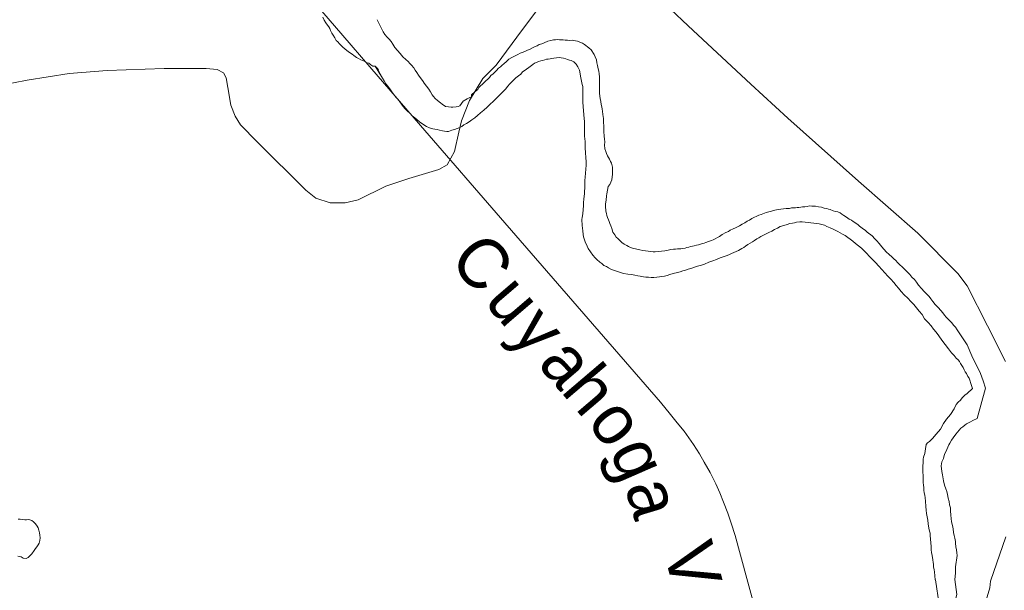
# Model space of a CAD drawing. Header units: feet. Extents: x 92 to 141.3, y -5 to 23.6.
# Tile 155 of 256: x 126.742 to 127.957, y 2.658 to 3.362. Entities that reach past the tile are written whole.
import ezdxf

# ---------------------------------------------------------------- set-up
doc = ezdxf.new("R2010")
doc.units = ezdxf.units.FT
doc.header["$MEASUREMENT"] = 0
doc.linetypes.add('CUY - Design$0$DGN1', pattern=[2231.760665, 0, -2231.760665])
for name, color, linetype, lineweight in [('CUY - Design$0$GM_X_City_Street', 7, 'Continuous', 0), ('CUY - Design$0$GM_X_Corporation', 7, 'CUY - Design$0$DGN1', 13), ('CUY - Design$0$GM_X_Major_River', 5, 'Continuous', 13), ('CUY - Design$0$GM_X_Minor_Lake', 5, 'Continuous', 0), ('CUY - Design$0$GM_X_Rail_Line', 7, 'Continuous', 13), ('CUY - Design$0$GM_X_Rail_Line_Text', 7, 'Continuous', 0)]:
    doc.layers.add(name, color=color, linetype=linetype, lineweight=lineweight)
doc.styles.add('CUY - Design$0$Styledgn030', font='dgn030.shx')

msp = doc.modelspace()

# ---------------------------------------------------------------- linework, layer by layer
at = {"layer": 'CUY - Design$0$GM_X_City_Street', "flags": 128}
for points in [[(127.2841, 3.2227), (127.2873, 3.237), (127.2972, 3.2619), (127.3134, 3.2892), (127.3299, 3.3055), (127.3627, 3.3495), (127.3754, 3.3664), (127.3896, 3.3862), (127.3967, 3.395), (127.4057, 3.4046), (127.4192, 3.4141), (127.4413, 3.4231), (127.4584, 3.4282), (127.4782, 3.4309), (127.4905, 3.4322)], [(127.9583, 2.9402), (127.9359, 2.9841), (127.9108, 3.0333), (127.8992, 3.0486), (127.8502, 3.0982), (127.7768, 3.1623), (127.6897, 3.24), (127.6442, 3.2819), (127.5669, 3.3541), (127.5231, 3.3956)], [(126.6839, 3.2737), (126.7515, 3.2871), (126.8034, 3.2952), (126.8501, 3.2989), (126.9207, 3.3013), (126.9723, 3.3013), (126.9859, 3.3001), (126.9937, 3.2961), (126.9972, 3.29), (126.9992, 3.2778), (127.0029, 3.256), (127.0081, 3.2424), (127.0148, 3.232), (127.0352, 3.2109), (127.0952, 3.1514), (127.1077, 3.1416), (127.1251, 3.1358), (127.1439, 3.1355), (127.1599, 3.1393), (127.194, 3.1561), (127.2224, 3.1659), (127.2592, 3.1767), (127.2696, 3.1825), (127.2697, 3.1826)], [(127.2697, 3.1826), (127.2786, 3.199), (127.2841, 3.2227)], [(127.9329, 2.6416), (127.939, 2.661), (127.9398, 2.6689), (127.9585, 2.7238)]]:
    msp.add_lwpolyline(points, dxfattribs=at)
at = {"layer": 'CUY - Design$0$GM_X_Corporation', "flags": 128}
for points in [[(125.6159, 5.9544), (125.6262, 5.9587), (125.6459, 5.9601), (125.6839, 5.956), (125.7231, 5.9461), (125.7748, 5.9256), (125.8141, 5.9066), (125.8456, 5.8941), (125.8696, 5.8832), (125.894, 5.8682), (125.9128, 5.8499), (125.9312, 5.8191), (125.9446, 5.8036), (125.962, 5.7959), (125.9871, 5.7925), (126.0011, 5.7959), (126.0088, 5.8067), (126.0136, 5.8188), (126.0133, 5.8435), (126.0173, 5.8551), (126.0267, 5.8606), (126.046, 5.8649), (126.0744, 5.8644), (126.1322, 5.8563), (126.1466, 5.8544), (126.1746, 5.8551), (126.1998, 5.8517), (126.2246, 5.8416), (126.2432, 5.8315), (126.2723, 5.8099), (126.246, 5.6937), (126.2338, 5.6812), (126.2179, 5.6596), (126.2095, 5.6385), (126.2098, 5.6178), (126.2124, 5.6009), (126.2256, 5.5656), (126.2449, 5.5332), (126.2595, 5.5152), (126.2703, 5.5079), (126.2818, 5.5055), (126.2945, 5.5106), (126.31, 5.5228), (126.3223, 5.5361), (126.3389, 5.5577), (126.3462, 5.5698), (126.3589, 5.574), (126.3733, 5.5709), (126.3821, 5.5644), (126.3892, 5.5541), (126.3889, 5.5393), (126.3908, 5.5191), (126.3946, 5.5076), (126.4034, 5.4969), (126.4171, 5.4905), (126.4385, 5.489), (126.4929, 5.4826), (126.5022, 5.4617), (126.5131, 5.4424), (126.5449, 5.3986), (126.5678, 5.3761), (126.5795, 5.3601), (126.5937, 5.3384), (126.6043, 5.3158), (126.619, 5.2846), (126.6522, 5.2243), (126.6598, 5.2083), (126.6653, 5.1985), (126.6719, 5.1932), (126.6806, 5.192), (126.697, 5.1984), (126.7118, 5.2023), (126.7291, 5.2041), (126.7382, 5.2005), (126.7473, 5.1936), (126.7524, 5.1825), (126.7562, 5.1697), (126.7563, 5.1586), (126.7544, 5.1433), (126.7521, 5.1293), (126.7469, 5.116), (126.7417, 5.1056), (126.7385, 5.0949), (126.7394, 5.0854), (126.742, 5.0735), (126.7479, 5.0603), (126.7588, 5.046), (126.7734, 5.0317), (126.7887, 5.024), (126.8069, 5.0168), (126.8329, 5.0121), (126.8473, 5.0077), (126.8615, 4.9971), (126.8686, 4.9865), (126.8707, 4.9766), (126.8717, 4.9618), (126.8711, 4.9473), (126.8675, 4.93), (126.8645, 4.9118), (126.8596, 4.9002), (126.8523, 4.8902), (126.838, 4.8801), (126.8229, 4.8672), (126.8091, 4.8526), (126.7916, 4.8355), (126.7803, 4.8164), (126.7739, 4.7994), (126.7691, 4.7845), (126.7656, 4.768), (126.7686, 4.7531), (126.7867, 4.6762), (126.7937, 4.6461), (126.7996, 4.6326), (126.8433, 4.4783), (126.8547, 4.4463), (126.873, 4.399), (126.8815, 4.3735), (126.8926, 4.3369), (126.902, 4.3032), (126.9077, 4.2735), (126.9114, 4.2402), (126.9156, 4.1956), (126.9151, 4.1655), (126.9178, 4.1367), (126.9156, 4.1123), (126.9088, 4.0615), (126.9025, 4.0387), (126.9055, 4.0247), (126.9103, 4.0008), (126.9175, 3.9836), (126.9312, 3.9722), (126.9515, 3.9641), (126.9701, 3.9528), (126.9822, 3.9372), (126.9906, 3.9225), (126.9928, 3.9076), (126.9874, 3.8754), (126.9803, 3.8526), (126.9679, 3.8129), (126.9573, 3.7719), (126.9456, 3.7438), (126.9409, 3.7243), (126.9402, 3.7111), (126.9423, 3.6748), (126.9442, 3.6517), (126.9473, 3.6295), (126.9574, 3.6102), (126.9751, 3.5778), (126.9885, 3.5532), (127.0035, 3.5344), (127.0152, 3.5184), (127.0251, 3.5201), (127.0415, 3.529), (127.0504, 3.5414), (127.0625, 3.563), (127.0726, 3.5858), (127.0983, 3.6067), (127.1208, 3.6144), (127.1426, 3.6204), (127.1615, 3.6202), (127.1748, 3.6162), (127.185, 3.6109), (127.1931, 3.6051), (127.2046, 3.5972), (127.2088, 3.5874), (127.2084, 3.579), (127.2066, 3.5697), (127.2035, 3.5627), (127.1984, 3.5556), (127.1922, 3.5516), (127.1849, 3.5472), (127.1784, 3.5444), (127.153, 3.5363), (127.1325, 3.5258), (127.1141, 3.512), (127.1003, 3.4941), (127.0923, 3.4734), (127.0943, 3.4425), (127.102, 3.4199), (127.1129, 3.3965), (127.123, 3.3805), (127.1413, 3.36), (127.1601, 3.3429), (127.1784, 3.3258), (127.2184, 3.2982), (127.2471, 3.2683), (127.2695, 3.2444), (127.2808, 3.2385), (127.2914, 3.242), (127.3044, 3.251), (127.3233, 3.27), (127.3475, 3.292), (127.3723, 3.3099), (127.3942, 3.3215), (127.4205, 3.3254), (127.4392, 3.3188), (127.446, 3.3111), (127.4529, 3.2939), (127.4567, 3.2544), (127.4567, 3.2019), (127.4565, 3.1734), (127.4577, 3.1359), (127.4595, 3.1144), (127.4661, 3.0943), (127.4738, 3.0833), (127.4888, 3.0734), (127.5079, 3.0655), (127.5253, 3.0638), (127.5488, 3.0631), (127.5783, 3.0704), (127.6045, 3.0772), (127.626, 3.0892), (127.6529, 3.1047), (127.677, 3.113), (127.702, 3.1177), (127.7239, 3.1178), (127.7475, 3.1117), (127.77, 3.0986), (127.7936, 3.0776), (127.8095, 3.0631), (127.8326, 3.0442), (127.8602, 3.011), (127.8826, 2.9854), (127.8987, 2.9639), (127.9248, 2.9228), (127.9412, 2.8901), (127.9442, 2.8827), (127.9441, 2.8683), (127.9417, 2.8641), (127.9386, 2.8586), (127.9289, 2.8489), (127.8888, 2.8191), (127.877, 2.8098), (127.8686, 2.8001), (127.8652, 2.7885), (127.8654, 2.7777), (127.8689, 2.7671), (127.8825, 2.7339), (127.8904, 2.7114), (127.8936, 2.6953), (127.8874, 2.6673), (127.8857, 2.626), (127.8717, 2.5934), (127.8602, 2.5802), (127.833, 2.5682), (127.8096, 2.5538), (127.7746, 2.5352), (127.7478, 2.5167), (127.7277, 2.5002), (127.7116, 2.482), (127.7091, 2.4684), (127.7124, 2.4465), (127.7202, 2.4123), (127.728, 2.3929), (127.7518, 2.3661), (127.7719, 2.3318), (127.7867, 2.2939), (127.7982, 2.2592), (127.8056, 2.2307), (127.8236, 2.1235), (127.8313, 2.0929), (127.8363, 2.0756), (127.8482, 2.0517), (127.8658, 2.0104), (127.8757, 1.9889), (127.888, 1.9526), (127.8949, 1.9341), (127.9044, 1.9151), (127.9175, 1.8973), (127.9344, 1.8817), (127.9541, 1.8643), (127.9763, 1.8482), (127.987, 1.8454), (128.0035, 1.8445), (128.0211, 1.8388), (128.0405, 1.833), (128.0598, 1.8243), (128.082, 1.814), (128.0935, 1.8057), (128.1198, 1.7979), (128.1412, 1.7954), (128.1593, 1.7942), (128.1786, 1.7909), (128.2037, 1.7797), (128.2173, 1.7661), (128.2234, 1.7496), (128.2308, 1.729), (128.2365, 1.6939), (128.2394, 1.6844), (128.2489, 1.6737), (128.2632, 1.6663), (128.276, 1.6609), (128.311, 1.6621), (128.3278, 1.6646), (128.3492, 1.6729), (128.392, 1.6861), (128.4043, 1.6885), (128.4212, 1.6914), (128.434, 1.6918), (128.4516, 1.689), (128.4821, 1.6786), (128.494, 1.6733), (128.5047, 1.6692), (128.5216, 1.6625), (128.5322, 1.6551), (128.5532, 1.6411), (128.568, 1.6308), (128.5742, 1.6188), (128.5767, 1.6113), (128.5792, 1.6023), (128.5805, 1.5911), (128.5855, 1.5751), (128.6128, 1.5166), (128.6231, 1.4986), (128.6297, 1.485), (128.6389, 1.4702), (128.6464, 1.4554), (128.6568, 1.4398), (128.6771, 1.4127), (128.6953, 1.3919), (128.7117, 1.3733), (128.7245, 1.3539), (128.7314, 1.337), (128.7372, 1.3155), (128.7367, 1.2986), (128.7301, 1.2871), (128.7215, 1.2747), (128.719, 1.2656), (128.719, 1.2586), (128.7223, 1.2512), (128.7309, 1.2413), (128.7408, 1.2314), (128.7535, 1.2231), (128.7634, 1.2132), (128.7683, 1.2074), (128.7741, 1.1963), (128.7806, 1.1748), (128.7835, 1.1587), (128.7835, 1.1356), (128.7798, 1.1224), (128.7765, 1.1059), (128.7756, 1.0931), (128.776, 1.0412), (128.776, 1.0234), (128.7727, 1.0127), (128.7681, 1.0032), (128.7607, 0.9954), (128.7504, 0.9863), (128.7381, 0.9743), (128.7274, 0.9624), (128.7204, 0.9504), (128.7187, 0.9421), (128.7171, 0.9347), (128.7179, 0.9157), (128.7194, 0.8765), (127.6813, 0.87), (127.2255, 0.8704), (126.7276, 0.873), (126.2974, 0.865), (125.8123, 0.8588), (125.5244, 0.8537), (125.1902, 0.8502), (125.1891, 1.4256), (125.1865, 1.6401), (125.1755, 2.2111), (125.1727, 2.4157), (125.171, 2.4871), (125.1672, 2.5609), (125.1646, 2.6467), (125.1615, 2.8333), (125.0376, 2.8304), (125.0288, 3.3634), (125.0089, 4.5011), (124.9996, 5.0091), (125.5956, 5.0312), (125.5913, 5.4607), (125.5632, 5.4687), (125.5157, 5.488), (125.4544, 5.5137), (125.6159, 5.9544)], [(126.4101, 5.8362), (126.4139, 5.8347), (126.475, 5.8158), (126.5372, 5.7966), (126.5431, 5.7942), (126.6211, 5.7599), (126.6343, 5.7525), (126.6435, 5.7471), (126.6588, 5.7242), (126.6988, 5.6707), (127.1585, 5.66), (127.2426, 5.4605), (127.2101, 5.4436), (127.2428, 5.3803), (127.2709, 5.395), (127.2921, 5.3513), (127.3078, 5.3479), (127.3414, 5.2834), (127.359, 5.2528), (127.3731, 5.2296), (127.3867, 5.2092), (127.4016, 5.1877), (127.4237, 5.1597), (127.4449, 5.1329), (127.4728, 5.1005), (127.4993, 5.075), (127.5339, 5.0419), (127.6346, 4.9587), (128.4524, 4.299), (129.171, 3.7235), (129.2004, 3.7002), (129.2143, 3.6882), (129.2319, 3.6712), (129.2547, 3.6494), (129.2754, 3.6276), (129.299, 3.6004), (129.3308, 3.5644), (129.3809, 3.4981), (129.4408, 3.4177), (129.4414, 3.4066), (129.4347, 0.8849), (128.7194, 0.8765), (128.7179, 0.9157), (128.7171, 0.9347), (128.7187, 0.9421), (128.7204, 0.9504), (128.7274, 0.9624), (128.7381, 0.9743), (128.7504, 0.9863), (128.7607, 0.9954), (128.7681, 1.0032), (128.7727, 1.0127), (128.776, 1.0234), (128.776, 1.0412), (128.7756, 1.0931), (128.7765, 1.1059), (128.7798, 1.1224), (128.7835, 1.1356), (128.7835, 1.1587), (128.7806, 1.1748), (128.7741, 1.1963), (128.7683, 1.2074), (128.7634, 1.2132), (128.7535, 1.2231), (128.7408, 1.2314), (128.7309, 1.2413), (128.7223, 1.2512), (128.719, 1.2586), (128.719, 1.2656), (128.7215, 1.2747), (128.7301, 1.2871), (128.7367, 1.2986), (128.7372, 1.3155), (128.7314, 1.337), (128.7245, 1.3539), (128.7117, 1.3733), (128.6953, 1.3919), (128.6771, 1.4127), (128.6568, 1.4398), (128.6464, 1.4554), (128.6389, 1.4702), (128.6297, 1.485), (128.6231, 1.4986), (128.6128, 1.5166), (128.5855, 1.5751), (128.5805, 1.5911), (128.5792, 1.6023), (128.5767, 1.6113), (128.5742, 1.6188), (128.568, 1.6308), (128.5532, 1.6411), (128.5322, 1.6551), (128.5216, 1.6625), (128.5047, 1.6692), (128.494, 1.6733), (128.4821, 1.6786), (128.4516, 1.689), (128.434, 1.6918), (128.4212, 1.6914), (128.4043, 1.6885), (128.392, 1.6861), (128.3492, 1.6729), (128.3278, 1.6646), (128.311, 1.6621), (128.276, 1.6609), (128.2632, 1.6663), (128.2489, 1.6737), (128.2394, 1.6844), (128.2365, 1.6939), (128.2308, 1.729), (128.2234, 1.7496), (128.2173, 1.7661), (128.2037, 1.7797), (128.1786, 1.7909), (128.1593, 1.7942), (128.1412, 1.7954), (128.1198, 1.7979), (128.0935, 1.8057), (128.082, 1.814), (128.0598, 1.8243), (128.0405, 1.833), (128.0211, 1.8388), (128.0035, 1.8445), (127.987, 1.8454), (127.9763, 1.8482), (127.9541, 1.8643), (127.9344, 1.8817), (127.9175, 1.8973), (127.9044, 1.9151), (127.8949, 1.9341), (127.888, 1.9526), (127.8757, 1.9889), (127.8658, 2.0104), (127.8482, 2.0517), (127.8363, 2.0756), (127.8313, 2.0929), (127.8236, 2.1235), (127.8056, 2.2307), (127.7982, 2.2592), (127.7867, 2.2939), (127.7719, 2.3318), (127.7518, 2.3661), (127.728, 2.3929), (127.7202, 2.4123), (127.7124, 2.4465), (127.7091, 2.4684), (127.7116, 2.482), (127.7277, 2.5002), (127.7478, 2.5167), (127.7746, 2.5352), (127.8096, 2.5538), (127.833, 2.5682), (127.8602, 2.5802), (127.8717, 2.5934), (127.8857, 2.626), (127.8874, 2.6673), (127.8936, 2.6953), (127.8904, 2.7114), (127.8825, 2.7339), (127.8689, 2.7671), (127.8654, 2.7777), (127.8652, 2.7885), (127.8686, 2.8001), (127.877, 2.8098), (127.8888, 2.8191), (127.9289, 2.8489), (127.9386, 2.8586), (127.9417, 2.8641), (127.9441, 2.8683), (127.9442, 2.8827), (127.9412, 2.8901), (127.9248, 2.9228), (127.8987, 2.9639), (127.8826, 2.9854), (127.8602, 3.011), (127.8326, 3.0442), (127.8095, 3.0631), (127.7936, 3.0776), (127.77, 3.0986), (127.7475, 3.1117), (127.7239, 3.1178), (127.702, 3.1177), (127.677, 3.113), (127.6529, 3.1047), (127.626, 3.0892), (127.6045, 3.0772), (127.5783, 3.0704), (127.5488, 3.0631), (127.5253, 3.0638), (127.5079, 3.0655), (127.4888, 3.0734), (127.4738, 3.0833), (127.4661, 3.0943), (127.4595, 3.1144), (127.4577, 3.1359), (127.4565, 3.1734), (127.4567, 3.2019), (127.4567, 3.2544), (127.4529, 3.2939), (127.446, 3.3111), (127.4392, 3.3188), (127.4205, 3.3254), (127.3942, 3.3215), (127.3723, 3.3099), (127.3475, 3.292), (127.3233, 3.27), (127.3044, 3.251), (127.2914, 3.242), (127.2808, 3.2385), (127.2695, 3.2444), (127.2471, 3.2683), (127.2184, 3.2982), (127.1784, 3.3258), (127.1601, 3.3429), (127.1413, 3.36), (127.123, 3.3805), (127.1129, 3.3965), (127.102, 3.4199), (127.0943, 3.4425), (127.0923, 3.4734), (127.1003, 3.4941), (127.1141, 3.512), (127.1325, 3.5258), (127.153, 3.5363), (127.1784, 3.5444), (127.1849, 3.5472), (127.1922, 3.5516), (127.1984, 3.5556), (127.2035, 3.5627), (127.2066, 3.5697), (127.2084, 3.579), (127.2088, 3.5874), (127.2046, 3.5972), (127.1931, 3.6051), (127.185, 3.6109), (127.1748, 3.6162), (127.1615, 3.6202), (127.1426, 3.6204), (127.1208, 3.6144), (127.0983, 3.6067), (127.0726, 3.5858), (127.0625, 3.563), (127.0504, 3.5414), (127.0415, 3.529), (127.0251, 3.5201), (127.0152, 3.5184), (127.0035, 3.5344), (126.9885, 3.5532), (126.9751, 3.5778), (126.9574, 3.6102), (126.9473, 3.6295), (126.9442, 3.6517), (126.9423, 3.6748), (126.9402, 3.7111), (126.9409, 3.7243), (126.9456, 3.7438), (126.9573, 3.7719), (126.9679, 3.8129), (126.9803, 3.8526), (126.9874, 3.8754), (126.9928, 3.9076), (126.9906, 3.9225), (126.9822, 3.9372), (126.9701, 3.9528), (126.9515, 3.9641), (126.9312, 3.9722), (126.9175, 3.9836), (126.9103, 4.0008), (126.9055, 4.0247), (126.9025, 4.0387), (126.9088, 4.0615), (126.9156, 4.1123), (126.9178, 4.1367), (126.9151, 4.1655), (126.9156, 4.1956), (126.9114, 4.2402), (126.9077, 4.2735), (126.902, 4.3032), (126.8926, 4.3369), (126.8815, 4.3735), (126.873, 4.399), (126.8547, 4.4463), (126.8433, 4.4783), (126.7996, 4.6326), (126.7937, 4.6461), (126.7867, 4.6762), (126.7686, 4.7531), (126.7656, 4.768), (126.7691, 4.7845), (126.7739, 4.7994), (126.7803, 4.8164), (126.7916, 4.8355), (126.8091, 4.8526), (126.8229, 4.8672), (126.838, 4.8801), (126.8523, 4.8902), (126.8596, 4.9002), (126.8645, 4.9118), (126.8675, 4.93), (126.8711, 4.9473), (126.8717, 4.9618), (126.8707, 4.9766), (126.8686, 4.9865), (126.8615, 4.9971), (126.8473, 5.0077), (126.8329, 5.0121), (126.8069, 5.0168), (126.7887, 5.024), (126.7734, 5.0317), (126.7588, 5.046), (126.7479, 5.0603), (126.742, 5.0735), (126.7394, 5.0854), (126.7385, 5.0949), (126.7417, 5.1056), (126.7469, 5.116), (126.7521, 5.1293), (126.7544, 5.1433), (126.7563, 5.1586), (126.7562, 5.1697), (126.7524, 5.1825), (126.7473, 5.1936), (126.7382, 5.2005), (126.7291, 5.2041), (126.7118, 5.2023), (126.697, 5.1984), (126.6806, 5.192), (126.6719, 5.1932), (126.6653, 5.1985), (126.6598, 5.2083), (126.6522, 5.2243), (126.619, 5.2846), (126.6043, 5.3158), (126.5937, 5.3384), (126.5795, 5.3601), (126.5678, 5.3761), (126.5449, 5.3986), (126.5131, 5.4424), (126.5022, 5.4617), (126.4929, 5.4826), (126.4385, 5.489), (126.4171, 5.4905), (126.4034, 5.4969), (126.3946, 5.5076), (126.3908, 5.5191), (126.3889, 5.5393), (126.3892, 5.5541), (126.3821, 5.5644), (126.3733, 5.5709), (126.3589, 5.574), (126.3462, 5.5698), (126.3389, 5.5577), (126.3223, 5.5361), (126.31, 5.5228), (126.2945, 5.5106), (126.2818, 5.5055), (126.2703, 5.5079), (126.2595, 5.5152), (126.2449, 5.5332), (126.2256, 5.5656), (126.2124, 5.6009), (126.2098, 5.6178), (126.2095, 5.6385), (126.2179, 5.6596), (126.2338, 5.6812), (126.246, 5.6937), (126.3962, 5.6994), (126.3905, 5.8103), (126.4101, 5.8362)]]:
    msp.add_lwpolyline(points, dxfattribs=at)
at = {"layer": 'CUY - Design$0$GM_X_Major_River', "flags": 128}
for points in [[(127.1162, 3.3648), (127.1179, 3.3611), (127.12, 3.3578), (127.1221, 3.355), (127.1238, 3.3529), (127.1247, 3.3509), (127.1259, 3.3484), (127.1272, 3.3451), (127.1289, 3.3426), (127.131, 3.339), (127.1327, 3.3361), (127.1348, 3.3341), (127.1369, 3.332), (127.139, 3.3296), (127.1411, 3.3275), (127.1432, 3.3255), (127.1457, 3.3235), (127.149, 3.321), (127.1523, 3.319), (127.1544, 3.3174), (127.1577, 3.3149), (127.1602, 3.3137), (127.1631, 3.3121), (127.1652, 3.3113), (127.1673, 3.3105), (127.171, 3.3085), (127.1731, 3.3081), (127.1756, 3.3061), (127.1781, 3.3044), (127.1806, 3.3041), (127.1831, 3.3016), (127.1848, 3.2996)], [(127.19, 3.2893), (127.1806, 3.3041), (127.1781, 3.3044), (127.1756, 3.3061), (127.1731, 3.3081), (127.171, 3.3085), (127.1673, 3.3105), (127.1652, 3.3113), (127.1631, 3.3121), (127.1602, 3.3137), (127.1577, 3.3149), (127.1544, 3.3174), (127.1523, 3.319), (127.149, 3.321), (127.1457, 3.3235), (127.1432, 3.3255), (127.1411, 3.3275), (127.139, 3.3296), (127.1369, 3.332), (127.1348, 3.3341), (127.1327, 3.3361), (127.131, 3.339), (127.1289, 3.3426), (127.1272, 3.3451), (127.1259, 3.3484), (127.1247, 3.3509), (127.1238, 3.3529), (127.1221, 3.355), (127.12, 3.3578), (127.1179, 3.3611), (127.1162, 3.3648)], [(127.1832, 3.3616), (127.1908, 3.3464), (127.1929, 3.3435), (127.1954, 3.3402), (127.1979, 3.3374), (127.2004, 3.3345), (127.2026, 3.3313), (127.2051, 3.3272), (127.2085, 3.3235), (127.2118, 3.3198), (127.2148, 3.3157), (127.2186, 3.3125), (127.2215, 3.31), (127.2236, 3.3076), (127.2257, 3.3056), (127.2286, 3.3023), (127.2303, 3.2994), (127.232, 3.2966), (127.2342, 3.2933), (127.2363, 3.2904), (127.238, 3.2884), (127.2401, 3.2855), (127.2414, 3.2831), (127.2468, 3.2757), (127.249, 3.2724), (127.2511, 3.2691), (127.2528, 3.2667), (127.2549, 3.2642), (127.2578, 3.2618), (127.2612, 3.259), (127.2633, 3.2573), (127.2674, 3.2545), (127.2712, 3.2542), (127.2745, 3.2538), (127.2765, 3.2538), (127.2807, 3.2543), (127.2831, 3.2547), (127.2852, 3.2552), (127.2892, 3.261), (127.2941, 3.264), (127.2974, 3.2657), (127.2995, 3.2666), (127.2998, 3.269), (127.3043, 3.2732), (127.3076, 3.2754), (127.3088, 3.2778), (127.3218, 3.2904), (127.3234, 3.2929), (127.3263, 3.295), (127.3283, 3.2967), (127.3303, 3.2988), (127.3328, 3.3018), (127.3352, 3.3034), (127.3372, 3.3051), (127.3397, 3.3076), (127.3425, 3.3098), (127.3458, 3.3127), (127.3495, 3.3148), (127.3528, 3.3165), (127.3569, 3.3186), (127.3597, 3.3203), (127.3634, 3.3216), (127.3663, 3.3229), (127.3688, 3.3238), (127.372, 3.3251), (127.3757, 3.3272), (127.3782, 3.3285), (127.3806, 3.3293), (127.3831, 3.331), (127.3864, 3.3319), (127.3893, 3.3332), (127.3938, 3.3349), (127.3975, 3.3358), (127.4008, 3.3366), (127.4032, 3.3367), (127.4057, 3.3371), (127.4082, 3.3368), (127.4107, 3.3368), (127.4127, 3.3368), (127.4152, 3.3364), (127.4181, 3.3365), (127.4202, 3.3361), (127.4239, 3.3362), (127.426, 3.3358), (127.428, 3.3354), (127.4305, 3.335), (127.4334, 3.3338), (127.4364, 3.3326), (127.4389, 3.331), (127.4443, 3.327), (127.4472, 3.3245), (127.451, 3.3188), (127.4523, 3.3159), (127.4536, 3.3122), (127.4541, 3.3085), (127.455, 3.3052), (127.4559, 3.3011), (127.4567, 3.2982), (127.4572, 3.2949), (127.4573, 3.2912), (127.4574, 3.2862)], [(127.1832, 3.3616), (127.1908, 3.3464), (127.1929, 3.3435), (127.1954, 3.3402), (127.1979, 3.3374), (127.2004, 3.3345), (127.2026, 3.3313), (127.2051, 3.3272), (127.2085, 3.3235), (127.2118, 3.3198), (127.2148, 3.3157), (127.2186, 3.3125), (127.2215, 3.31), (127.2236, 3.3076), (127.2257, 3.3056), (127.2286, 3.3023), (127.2303, 3.2994), (127.232, 3.2966), (127.2342, 3.2933), (127.2363, 3.2904), (127.238, 3.2884), (127.2401, 3.2855), (127.2414, 3.2831), (127.2468, 3.2757), (127.249, 3.2724), (127.2511, 3.2691), (127.2528, 3.2667), (127.2549, 3.2642), (127.2578, 3.2618), (127.2612, 3.259), (127.2633, 3.2573), (127.2674, 3.2545), (127.2712, 3.2542), (127.2745, 3.2538), (127.2765, 3.2538), (127.2807, 3.2543), (127.2831, 3.2547), (127.2852, 3.2552), (127.2892, 3.261), (127.2941, 3.264), (127.2974, 3.2657), (127.2995, 3.2666), (127.2998, 3.269), (127.3043, 3.2732), (127.3076, 3.2754), (127.3088, 3.2778), (127.3218, 3.2904), (127.3234, 3.2929), (127.3263, 3.295), (127.3283, 3.2967), (127.3303, 3.2988), (127.3328, 3.3018), (127.3352, 3.3034), (127.3372, 3.3051), (127.3397, 3.3076), (127.3425, 3.3098), (127.3458, 3.3127), (127.3495, 3.3148), (127.3528, 3.3165), (127.3569, 3.3186), (127.3597, 3.3203), (127.3634, 3.3216), (127.3663, 3.3229), (127.3688, 3.3238), (127.372, 3.3251), (127.3757, 3.3272), (127.3782, 3.3285), (127.3806, 3.3293), (127.3831, 3.331), (127.3864, 3.3319), (127.3893, 3.3332), (127.3938, 3.3349), (127.3975, 3.3358), (127.4008, 3.3366), (127.4032, 3.3367), (127.4057, 3.3371), (127.4082, 3.3368), (127.4107, 3.3368), (127.4127, 3.3368), (127.4152, 3.3364), (127.4181, 3.3365), (127.4202, 3.3361), (127.4239, 3.3362), (127.426, 3.3358), (127.428, 3.3354), (127.4305, 3.335), (127.4334, 3.3338), (127.4364, 3.3326), (127.4389, 3.331), (127.4443, 3.327), (127.4472, 3.3245), (127.451, 3.3188), (127.4523, 3.3159), (127.4536, 3.3122), (127.4541, 3.3085), (127.455, 3.3052), (127.4559, 3.3011), (127.4567, 3.2982), (127.4572, 3.2949), (127.4573, 3.2912), (127.4574, 3.2862)], [(127.1838, 3.3008), (127.19, 3.2893), (127.1921, 3.2861), (127.1939, 3.2824), (127.1964, 3.2795), (127.1989, 3.2762), (127.2015, 3.2725), (127.204, 3.2693), (127.2061, 3.266), (127.209, 3.2632), (127.2112, 3.2603), (127.2133, 3.2574), (127.2154, 3.2546), (127.2179, 3.2517), (127.2204, 3.2493), (127.2238, 3.246), (127.2259, 3.2436), (127.228, 3.2419), (127.2318, 3.2387), (127.2359, 3.235), (127.2443, 3.2298), (127.248, 3.2282), (127.2518, 3.227), (127.2543, 3.2266), (127.2572, 3.2263), (127.2601, 3.2255), (127.2638, 3.2247), (127.2663, 3.2239), (127.2692, 3.2235), (127.2712, 3.2236), (127.2753, 3.2253), (127.2786, 3.2262), (127.2819, 3.2274), (127.2852, 3.2287), (127.2877, 3.23), (127.2901, 3.2317), (127.2934, 3.2334), (127.2967, 3.2355), (127.2999, 3.238), (127.3036, 3.2406), (127.3069, 3.2435), (127.3109, 3.2465), (127.315, 3.2498), (127.3191, 3.2536), (127.3227, 3.2574), (127.3264, 3.2607), (127.3297, 3.2641), (127.3333, 3.2675), (127.3358, 3.27), (127.3378, 3.2721), (127.3398, 3.2742), (127.3418, 3.2763), (127.3439, 3.2792), (127.3467, 3.2825), (127.3508, 3.2867), (127.3544, 3.2897), (127.3577, 3.2922), (127.3606, 3.2943), (127.3626, 3.2972), (127.3658, 3.2994), (127.372, 3.304), (127.3752, 3.3065), (127.3773, 3.3078), (127.3797, 3.3086), (127.3822, 3.3099), (127.3851, 3.3108), (127.3871, 3.3112), (127.39, 3.3121), (127.3921, 3.313), (127.3941, 3.313), (127.3966, 3.3134), (127.3987, 3.3139), (127.4011, 3.3143), (127.4044, 3.3144), (127.4077, 3.3148), (127.4102, 3.3145), (127.4131, 3.3141), (127.416, 3.3133), (127.4181, 3.3125), (127.4206, 3.3117), (127.4227, 3.3113), (127.426, 3.3097), (127.4285, 3.3069), (127.4306, 3.3036), (127.4328, 3.2995), (127.4346, 3.29), (127.4359, 3.2818), (127.4368, 3.2793), (127.437, 3.2677), (127.4371, 3.2599), (127.4372, 3.2545), (127.4382, 3.2442), (127.4388, 3.2355), (127.4389, 3.2289), (127.4389, 3.224), (127.439, 3.2178), (127.4396, 3.2112), (127.4397, 3.2037)], [(127.4397, 3.2037), (127.4396, 3.2112), (127.439, 3.2178), (127.4389, 3.224), (127.4389, 3.2289), (127.4388, 3.2355), (127.4382, 3.2442), (127.4372, 3.2545), (127.4371, 3.2599), (127.437, 3.2677), (127.4368, 3.2793), (127.4359, 3.2818), (127.4346, 3.29), (127.4328, 3.2995), (127.4306, 3.3036), (127.4285, 3.3069), (127.426, 3.3097), (127.4227, 3.3113), (127.4206, 3.3117), (127.4181, 3.3125), (127.416, 3.3133), (127.4131, 3.3141), (127.4102, 3.3145), (127.4077, 3.3148), (127.4044, 3.3144), (127.4011, 3.3143), (127.3987, 3.3139), (127.3966, 3.3134), (127.3941, 3.313), (127.3921, 3.313), (127.39, 3.3121), (127.3871, 3.3112), (127.3851, 3.3108), (127.3822, 3.3099), (127.3797, 3.3086), (127.3773, 3.3078), (127.3752, 3.3065), (127.372, 3.304), (127.3658, 3.2994), (127.3626, 3.2972), (127.3606, 3.2943), (127.3577, 3.2922), (127.3544, 3.2897), (127.3508, 3.2867), (127.3467, 3.2825), (127.3439, 3.2792), (127.3418, 3.2763), (127.3398, 3.2742), (127.3378, 3.2721), (127.3358, 3.27), (127.3333, 3.2675), (127.3297, 3.2641), (127.3264, 3.2607), (127.3227, 3.2574), (127.3191, 3.2536), (127.315, 3.2498), (127.3109, 3.2465), (127.3069, 3.2435), (127.3036, 3.2406), (127.2999, 3.238), (127.2967, 3.2355), (127.2934, 3.2334), (127.2901, 3.2317), (127.2877, 3.23), (127.2852, 3.2287), (127.2819, 3.2274), (127.2786, 3.2262), (127.2753, 3.2253), (127.2712, 3.2236), (127.2692, 3.2235), (127.2663, 3.2239), (127.2638, 3.2247), (127.2601, 3.2255), (127.2572, 3.2263), (127.2543, 3.2266), (127.2518, 3.227), (127.248, 3.2282), (127.2443, 3.2298), (127.2359, 3.235), (127.2318, 3.2387), (127.228, 3.2419), (127.2259, 3.2436), (127.2238, 3.246), (127.2204, 3.2493), (127.2179, 3.2517), (127.2154, 3.2546), (127.2133, 3.2574), (127.2112, 3.2603), (127.209, 3.2632), (127.2061, 3.266), (127.204, 3.2693), (127.2015, 3.2725), (127.1989, 3.2762), (127.1964, 3.2795), (127.1939, 3.2824), (127.1921, 3.2861), (127.19, 3.2893)], [(127.4574, 3.2862), (127.4574, 3.2809), (127.4575, 3.2755), (127.4576, 3.2705), (127.4581, 3.2643), (127.459, 3.2606), (127.4595, 3.2569), (127.4604, 3.254), (127.4608, 3.2512), (127.4613, 3.2487), (127.4617, 3.2446), (127.4622, 3.2396), (127.4623, 3.2351), (127.4628, 3.2301), (127.4629, 3.2247), (127.4629, 3.2218), (127.4634, 3.2198), (127.4634, 3.2177), (127.4635, 3.2148), (127.4639, 3.2107), (127.4636, 3.2074), (127.4641, 3.2024), (127.4654, 3.1991), (127.4662, 3.1967), (127.4675, 3.1938), (127.4684, 3.1918), (127.4697, 3.1897), (127.4709, 3.1868), (127.4722, 3.1848), (127.4735, 3.1798), (127.4736, 3.1761), (127.4736, 3.1736), (127.4733, 3.1712), (127.4726, 3.1641), (127.4702, 3.1583), (127.4681, 3.1558), (127.4666, 3.1467), (127.4659, 3.1442), (127.4655, 3.1388), (127.4648, 3.1343), (127.4649, 3.1297), (127.4653, 3.1276), (127.4653, 3.1256), (127.4662, 3.1227), (127.4667, 3.1202), (127.4675, 3.1174), (127.4684, 3.1149), (127.4693, 3.1128), (127.4701, 3.1104), (127.4714, 3.1075), (127.4727, 3.1042), (127.474, 3.0997), (127.4765, 3.0964), (127.4782, 3.0935), (127.4799, 3.0915), (127.4824, 3.0891), (127.485, 3.0866), (127.4879, 3.0846), (127.4912, 3.083), (127.4933, 3.0818), (127.4958, 3.0806), (127.4983, 3.0798), (127.507, 3.0778), (127.5107, 3.0771), (127.5141, 3.0763), (127.5174, 3.0759), (127.5203, 3.0756), (127.5236, 3.0752), (127.526, 3.0752), (127.5302, 3.0757), (127.5339, 3.0762), (127.538, 3.0766), (127.5421, 3.0775), (127.5454, 3.078), (127.5487, 3.0785), (127.5512, 3.0785), (127.5537, 3.0789), (127.5557, 3.079), (127.5578, 3.079), (127.5599, 3.0794), (127.5631, 3.0799), (127.5652, 3.0804), (127.5677, 3.0812), (127.5697, 3.0817), (127.5722, 3.0821), (127.5743, 3.0826), (127.5771, 3.0834), (127.5796, 3.0839), (127.5821, 3.0847), (127.5845, 3.0856), (127.5866, 3.086), (127.5886, 3.0869), (127.5919, 3.0878), (127.5956, 3.0891), (127.5977, 3.0899), (127.6001, 3.0912), (127.603, 3.0929), (127.6055, 3.0942), (127.6087, 3.0967), (127.6132, 3.0992), (127.6165, 3.1005)], [(127.4574, 3.2862), (127.4574, 3.2809), (127.4575, 3.2755), (127.4576, 3.2705), (127.4581, 3.2643), (127.459, 3.2606), (127.4595, 3.2569), (127.4604, 3.254), (127.4608, 3.2512), (127.4613, 3.2487), (127.4617, 3.2446), (127.4622, 3.2396), (127.4623, 3.2351), (127.4628, 3.2301), (127.4629, 3.2247), (127.4629, 3.2218), (127.4634, 3.2198), (127.4634, 3.2177), (127.4635, 3.2148), (127.4639, 3.2107), (127.4636, 3.2074), (127.4641, 3.2024), (127.4654, 3.1991), (127.4662, 3.1967), (127.4675, 3.1938), (127.4684, 3.1918), (127.4697, 3.1897), (127.4709, 3.1868), (127.4722, 3.1848), (127.4735, 3.1798), (127.4736, 3.1761), (127.4736, 3.1736), (127.4733, 3.1712), (127.4726, 3.1641), (127.4702, 3.1583), (127.4681, 3.1558), (127.4666, 3.1467), (127.4659, 3.1442), (127.4655, 3.1388), (127.4648, 3.1343), (127.4649, 3.1297), (127.4653, 3.1276), (127.4653, 3.1256), (127.4662, 3.1227), (127.4667, 3.1202), (127.4675, 3.1174), (127.4684, 3.1149), (127.4693, 3.1128), (127.4701, 3.1104), (127.4714, 3.1075), (127.4727, 3.1042), (127.474, 3.0997), (127.4765, 3.0964), (127.4782, 3.0935), (127.4799, 3.0915), (127.4824, 3.0891), (127.485, 3.0866), (127.4879, 3.0846), (127.4912, 3.083), (127.4933, 3.0818), (127.4958, 3.0806), (127.4983, 3.0798), (127.507, 3.0778), (127.5107, 3.0771), (127.5141, 3.0763), (127.5174, 3.0759), (127.5203, 3.0756), (127.5236, 3.0752), (127.526, 3.0752), (127.5302, 3.0757), (127.5339, 3.0762), (127.538, 3.0766), (127.5421, 3.0775), (127.5454, 3.078), (127.5487, 3.0785), (127.5512, 3.0785), (127.5537, 3.0789), (127.5557, 3.079), (127.5578, 3.079), (127.5599, 3.0794), (127.5631, 3.0799), (127.5652, 3.0804), (127.5677, 3.0812), (127.5697, 3.0817), (127.5722, 3.0821), (127.5743, 3.0826), (127.5771, 3.0834), (127.5796, 3.0839), (127.5821, 3.0847), (127.5845, 3.0856), (127.5866, 3.086), (127.5886, 3.0869), (127.5919, 3.0878), (127.5956, 3.0891), (127.5977, 3.0899), (127.6001, 3.0912), (127.603, 3.0929), (127.6055, 3.0942), (127.6087, 3.0967), (127.6132, 3.0992), (127.6165, 3.1005)], [(127.4397, 3.2037), (127.4402, 3.1975), (127.4407, 3.1918), (127.4412, 3.1864), (127.4409, 3.1823), (127.4405, 3.1773), (127.4402, 3.1723), (127.4399, 3.1674), (127.4395, 3.1632), (127.4392, 3.1595), (127.4392, 3.1562), (127.4393, 3.1533), (127.4389, 3.1504), (127.439, 3.1467), (127.4386, 3.1438), (127.4382, 3.1401), (127.4379, 3.1363), (127.4376, 3.1318), (127.4372, 3.1276), (127.4369, 3.1223), (127.4361, 3.1177), (127.4358, 3.1152), (127.4359, 3.1078), (127.4368, 3.1012), (127.4373, 3.0967), (127.4378, 3.0938), (127.4399, 3.0876), (127.4421, 3.0823), (127.4434, 3.0794), (127.4493, 3.0712), (127.4522, 3.0679), (127.4543, 3.0659), (127.4577, 3.0627), (127.4602, 3.061), (127.4627, 3.0586), (127.466, 3.057), (127.4685, 3.0554), (127.4723, 3.0534), (127.4773, 3.0518), (127.4823, 3.0502), (127.4872, 3.0486), (127.4922, 3.0479), (127.4968, 3.0471), (127.5009, 3.0463), (127.5046, 3.0456), (127.5075, 3.0452), (127.5117, 3.0444), (127.5146, 3.0441), (127.5179, 3.0441), (127.5212, 3.0437), (127.5245, 3.0438), (127.5282, 3.0439), (127.5315, 3.0443), (127.5344, 3.0448), (127.5377, 3.0452), (127.541, 3.0461), (127.5443, 3.0474), (127.5484, 3.0487), (127.5537, 3.0496), (127.557, 3.0505), (127.5603, 3.0518), (127.5636, 3.0526), (127.5669, 3.0539), (127.5702, 3.0548), (127.5739, 3.0561), (127.5767, 3.057), (127.58, 3.0578), (127.5833, 3.0587), (127.587, 3.06), (127.5923, 3.0626), (127.5973, 3.0643), (127.6018, 3.066), (127.6063, 3.0677), (127.61, 3.069), (127.6137, 3.0703), (127.617, 3.0716), (127.6203, 3.0733), (127.6289, 3.0767), (127.633, 3.0793), (127.6354, 3.0806), (127.6375, 3.0822), (127.6403, 3.0843), (127.6432, 3.086), (127.6461, 3.0877), (127.6485, 3.0894), (127.6514, 3.0911), (127.6538, 3.0924), (127.6563, 3.0941), (127.6591, 3.0954), (127.6632, 3.0975), (127.6665, 3.0992), (127.6698, 3.1009), (127.6731, 3.1026), (127.6768, 3.1043), (127.6804, 3.1064), (127.6846, 3.1077), (127.6887, 3.109), (127.692, 3.1103), (127.6953, 3.1108), (127.6981, 3.1112), (127.7006, 3.1117)], [(127.7006, 3.1117), (127.6981, 3.1112), (127.6953, 3.1108), (127.692, 3.1103), (127.6887, 3.109), (127.6846, 3.1077), (127.6804, 3.1064), (127.6768, 3.1043), (127.6731, 3.1026), (127.6698, 3.1009), (127.6665, 3.0992), (127.6632, 3.0975), (127.6591, 3.0954), (127.6563, 3.0941), (127.6538, 3.0924), (127.6514, 3.0911), (127.6485, 3.0894), (127.6461, 3.0877), (127.6432, 3.086), (127.6403, 3.0843), (127.6375, 3.0822), (127.6354, 3.0806), (127.633, 3.0793), (127.6289, 3.0767), (127.6203, 3.0733), (127.617, 3.0716), (127.6137, 3.0703), (127.61, 3.069), (127.6063, 3.0677), (127.6018, 3.066), (127.5973, 3.0643), (127.5923, 3.0626), (127.587, 3.06), (127.5833, 3.0587), (127.58, 3.0578), (127.5767, 3.057), (127.5739, 3.0561), (127.5702, 3.0548), (127.5669, 3.0539), (127.5636, 3.0526), (127.5603, 3.0518), (127.557, 3.0505), (127.5537, 3.0496), (127.5484, 3.0487), (127.5443, 3.0474), (127.541, 3.0461), (127.5377, 3.0452), (127.5344, 3.0448), (127.5315, 3.0443), (127.5282, 3.0439), (127.5245, 3.0438), (127.5212, 3.0437), (127.5179, 3.0441), (127.5146, 3.0441), (127.5117, 3.0444), (127.5075, 3.0452), (127.5046, 3.0456), (127.5009, 3.0463), (127.4968, 3.0471), (127.4922, 3.0479), (127.4872, 3.0486), (127.4823, 3.0502), (127.4773, 3.0518), (127.4723, 3.0534), (127.4685, 3.0554), (127.466, 3.057), (127.4627, 3.0586), (127.4602, 3.061), (127.4577, 3.0627), (127.4543, 3.0659), (127.4522, 3.0679), (127.4493, 3.0712), (127.4434, 3.0794), (127.4421, 3.0823), (127.4399, 3.0876), (127.4378, 3.0938), (127.4373, 3.0967), (127.4368, 3.1012), (127.4359, 3.1078), (127.4358, 3.1152), (127.4361, 3.1177), (127.4369, 3.1223), (127.4372, 3.1276), (127.4376, 3.1318), (127.4379, 3.1363), (127.4382, 3.1401), (127.4386, 3.1438), (127.439, 3.1467), (127.4389, 3.1504), (127.4393, 3.1533), (127.4392, 3.1562), (127.4392, 3.1595), (127.4395, 3.1632), (127.4399, 3.1674), (127.4402, 3.1723), (127.4405, 3.1773), (127.4409, 3.1823), (127.4412, 3.1864), (127.4407, 3.1918), (127.4402, 3.1975), (127.4397, 3.2037)], [(127.6165, 3.1005), (127.6186, 3.1018), (127.6223, 3.1035), (127.6251, 3.1048), (127.6276, 3.1061), (127.63, 3.1073), (127.6333, 3.1095), (127.6366, 3.1112), (127.6395, 3.1129), (127.6423, 3.1145), (127.6452, 3.1162), (127.6538, 3.1205), (127.6567, 3.1214), (127.6587, 3.1222), (127.6608, 3.1231), (127.6632, 3.1239), (127.6661, 3.1244), (127.6694, 3.1253), (127.6735, 3.1266), (127.6776, 3.1275), (127.6809, 3.1279), (127.6842, 3.1284), (127.6875, 3.1289), (127.6917, 3.1289), (127.6941, 3.1294), (127.697, 3.1294), (127.6991, 3.1294), (127.7011, 3.1299), (127.7032, 3.1299), (127.7057, 3.1304), (127.7077, 3.1308), (127.7106, 3.1308), (127.7135, 3.1313), (127.7164, 3.1318), (127.7193, 3.1314), (127.7238, 3.1315), (127.7276, 3.1307), (127.7313, 3.1303), (127.7346, 3.1291), (127.7379, 3.1288), (127.74, 3.128), (127.7421, 3.1276), (127.7458, 3.126), (127.7487, 3.1252), (127.7512, 3.1244), (127.7541, 3.1232), (127.7562, 3.1216), (127.7587, 3.12), (127.7621, 3.118), (127.7654, 3.1155), (127.7683, 3.1143), (127.7704, 3.1127), (127.7725, 3.1115), (127.7763, 3.1087), (127.7783, 3.107), (127.7829, 3.1034), (127.785, 3.1018), (127.7875, 3.0997), (127.7938, 3.0949), (127.7972, 3.0912), (127.7993, 3.0888), (127.8022, 3.0855), (127.8056, 3.0814), (127.8111, 3.0753), (127.8149, 3.072), (127.8178, 3.0692), (127.8203, 3.0667), (127.8228, 3.0647), (127.8249, 3.0619), (127.8279, 3.0594), (127.8308, 3.0566), (127.8337, 3.0537), (127.8371, 3.0505), (127.84, 3.0472), (127.8426, 3.0439), (127.8459, 3.0411), (127.8485, 3.0378), (127.851, 3.0341), (127.8544, 3.0301), (127.8577, 3.0264), (127.8611, 3.0231), (127.864, 3.0203), (127.8661, 3.0174), (127.8687, 3.0141), (127.8716, 3.0101), (127.875, 3.0068), (127.8783, 3.0031), (127.8809, 2.9999), (127.883, 2.997), (127.8851, 2.9945), (127.8876, 2.9921), (127.8897, 2.9901), (127.8914, 2.988), (127.8944, 2.9844), (127.8964, 2.9823), (127.8986, 2.979), (127.9011, 2.9754)], [(127.6165, 3.1005), (127.6186, 3.1018), (127.6223, 3.1035), (127.6251, 3.1048), (127.6276, 3.1061), (127.63, 3.1073), (127.6333, 3.1095), (127.6366, 3.1112), (127.6395, 3.1129), (127.6423, 3.1145), (127.6452, 3.1162), (127.6538, 3.1205), (127.6567, 3.1214), (127.6587, 3.1222), (127.6608, 3.1231), (127.6632, 3.1239), (127.6661, 3.1244), (127.6694, 3.1253), (127.6735, 3.1266), (127.6776, 3.1275), (127.6809, 3.1279), (127.6842, 3.1284), (127.6875, 3.1289), (127.6917, 3.1289), (127.6941, 3.1294), (127.697, 3.1294), (127.6991, 3.1294), (127.7011, 3.1299), (127.7032, 3.1299), (127.7057, 3.1304), (127.7077, 3.1308), (127.7106, 3.1308), (127.7135, 3.1313), (127.7164, 3.1318), (127.7193, 3.1314), (127.7238, 3.1315), (127.7276, 3.1307), (127.7313, 3.1303), (127.7346, 3.1291), (127.7379, 3.1288), (127.74, 3.128), (127.7421, 3.1276), (127.7458, 3.126), (127.7487, 3.1252), (127.7512, 3.1244), (127.7541, 3.1232), (127.7562, 3.1216), (127.7587, 3.12), (127.7621, 3.118), (127.7654, 3.1155), (127.7683, 3.1143), (127.7704, 3.1127), (127.7725, 3.1115), (127.7763, 3.1087), (127.7783, 3.107), (127.7829, 3.1034), (127.785, 3.1018), (127.7875, 3.0997), (127.7938, 3.0949), (127.7972, 3.0912), (127.7993, 3.0888), (127.8022, 3.0855), (127.8056, 3.0814), (127.8111, 3.0753), (127.8149, 3.072), (127.8178, 3.0692), (127.8203, 3.0667), (127.8228, 3.0647), (127.8249, 3.0619), (127.8279, 3.0594), (127.8308, 3.0566), (127.8337, 3.0537), (127.8371, 3.0505), (127.84, 3.0472), (127.8426, 3.0439), (127.8459, 3.0411), (127.8485, 3.0378), (127.851, 3.0341), (127.8544, 3.0301), (127.8577, 3.0264), (127.8611, 3.0231), (127.864, 3.0203), (127.8661, 3.0174), (127.8687, 3.0141), (127.8716, 3.0101), (127.875, 3.0068), (127.8783, 3.0031), (127.8809, 2.9999), (127.883, 2.997), (127.8851, 2.9945), (127.8876, 2.9921), (127.8897, 2.9901), (127.8914, 2.988), (127.8944, 2.9844), (127.8964, 2.9823), (127.8986, 2.979), (127.9108, 2.9606)], [(127.7006, 3.1117), (127.7047, 3.1122), (127.7076, 3.1122), (127.7113, 3.1118), (127.7147, 3.1115), (127.718, 3.1111), (127.7217, 3.1108), (127.725, 3.1104), (127.7283, 3.1096), (127.7316, 3.1088), (127.735, 3.1081), (127.7379, 3.1064), (127.742, 3.1049), (127.7449, 3.1037), (127.7479, 3.102), (127.7512, 3.1004), (127.7541, 3.0988), (127.757, 3.0972), (127.7604, 3.0952), (127.7637, 3.0928), (127.7666, 3.0908), (127.77, 3.0883), (127.7733, 3.0855), (127.7767, 3.0826), (127.7804, 3.0798), (127.7834, 3.0769), (127.7939, 3.0664), (127.7977, 3.0623), (127.8019, 3.0574), (127.8057, 3.0533), (127.8094, 3.0492), (127.8132, 3.0452), (127.8166, 3.0415), (127.8204, 3.0374), (127.8233, 3.0337), (127.8263, 3.0305), (127.8296, 3.0264), (127.8334, 3.0223), (127.8376, 3.0182), (127.8414, 3.0142), (127.8452, 3.0101), (127.8486, 3.006), (127.8519, 3.0019), (127.8553, 2.9978), (127.8583, 2.9925), (127.8629, 2.988), (127.8663, 2.9839), (127.8692, 2.9799), (127.8726, 2.9762), (127.876, 2.9717), (127.8798, 2.9664), (127.8836, 2.9611), (127.8878, 2.9557), (127.8916, 2.9508), (127.895, 2.9472), (127.8975, 2.9443), (127.8996, 2.9419), (127.9013, 2.9398), (127.9025, 2.9374), (127.9042, 2.9349), (127.9059, 2.9324), (127.9072, 2.9296), (127.9085, 2.9271), (127.9102, 2.9251), (127.9119, 2.9214), (127.9132, 2.9193), (127.914, 2.9169), (127.9153, 2.9127), (127.9166, 2.9091), (127.9175, 2.9066), (127.911, 2.9007), (127.9081, 2.8986), (127.9049, 2.8952), (127.9025, 2.8923), (127.8996, 2.8898), (127.8972, 2.8869), (127.8948, 2.8815), (127.8903, 2.8748), (127.8855, 2.8689), (127.8819, 2.8635), (127.8778, 2.8564), (127.8726, 2.8505), (127.8681, 2.8451), (127.8645, 2.8413), (127.862, 2.8396), (127.8604, 2.8376), (127.8596, 2.8322), (127.8585, 2.8264), (127.8569, 2.8218), (127.8565, 2.8197), (127.8563, 2.8069), (127.8565, 2.7962), (127.8566, 2.7908), (127.8571, 2.7875), (127.8575, 2.7846), (127.8576, 2.7813), (127.858, 2.778), (127.8585, 2.7751), (127.859, 2.7718), (127.8595, 2.7677), (127.86, 2.7611)], [(127.86, 2.7611), (127.8595, 2.7677), (127.859, 2.7718), (127.8585, 2.7751), (127.858, 2.778), (127.8576, 2.7813), (127.8575, 2.7846), (127.8571, 2.7875), (127.8566, 2.7908), (127.8565, 2.7962), (127.8563, 2.8069), (127.8565, 2.8197), (127.8569, 2.8218), (127.8585, 2.8264), (127.8596, 2.8322), (127.8604, 2.8376), (127.862, 2.8396), (127.8645, 2.8413), (127.8681, 2.8451), (127.8726, 2.8505), (127.8778, 2.8564), (127.8819, 2.8635), (127.8855, 2.8689), (127.8903, 2.8748), (127.8948, 2.8815), (127.8972, 2.8869), (127.8996, 2.8898), (127.9025, 2.8923), (127.9049, 2.8952), (127.9081, 2.8986), (127.911, 2.9007), (127.9175, 2.9066), (127.9166, 2.9091), (127.9153, 2.9127), (127.914, 2.9169), (127.9132, 2.9193), (127.9119, 2.9214), (127.9102, 2.9251), (127.9085, 2.9271), (127.9072, 2.9296), (127.9059, 2.9324), (127.9042, 2.9349), (127.9025, 2.9374), (127.9013, 2.9398), (127.8996, 2.9419), (127.8975, 2.9443), (127.895, 2.9472), (127.8916, 2.9508), (127.8878, 2.9557), (127.8836, 2.9611), (127.8798, 2.9664), (127.876, 2.9717), (127.8726, 2.9762), (127.8692, 2.9799), (127.8663, 2.9839), (127.8629, 2.988), (127.8583, 2.9925), (127.8553, 2.9978), (127.8519, 3.0019), (127.8486, 3.006), (127.8452, 3.0101), (127.8414, 3.0142), (127.8376, 3.0182), (127.8334, 3.0223), (127.8296, 3.0264), (127.8263, 3.0305), (127.8233, 3.0337), (127.8204, 3.0374), (127.8166, 3.0415), (127.8132, 3.0452), (127.8094, 3.0492), (127.8057, 3.0533), (127.8019, 3.0574), (127.7977, 3.0623), (127.7939, 3.0664), (127.7834, 3.0769), (127.7804, 3.0798), (127.7767, 3.0826), (127.7733, 3.0855), (127.77, 3.0883), (127.7666, 3.0908), (127.7637, 3.0928), (127.7604, 3.0952), (127.757, 3.0972), (127.7541, 3.0988), (127.7512, 3.1004), (127.7479, 3.102), (127.7449, 3.1037), (127.742, 3.1049), (127.7379, 3.1064), (127.735, 3.1081), (127.7316, 3.1088), (127.7283, 3.1096), (127.725, 3.1104), (127.7217, 3.1108), (127.718, 3.1111), (127.7147, 3.1115), (127.7113, 3.1118), (127.7076, 3.1122), (127.7047, 3.1122), (127.7006, 3.1117)], [(127.9108, 2.9606), (127.9165, 2.947), (127.9273, 2.9254), (127.9307, 2.9163), (127.9335, 2.9072), (127.9231, 2.8695), (127.9177, 2.8673), (127.9149, 2.8656), (127.9124, 2.8644), (127.91, 2.8631), (127.9079, 2.8614), (127.9055, 2.8593), (127.903, 2.8576), (127.901, 2.8555), (127.899, 2.853), (127.8969, 2.8505), (127.8937, 2.8459), (127.8917, 2.843), (127.8897, 2.8392), (127.8881, 2.8371), (127.8845, 2.8284), (127.8829, 2.8255), (127.8817, 2.8205), (127.8797, 2.8163), (127.879, 2.8114), (127.8795, 2.8044), (127.8804, 2.8002), (127.8818, 2.7928), (127.8831, 2.7875), (127.8844, 2.7829), (127.8857, 2.7797), (127.8866, 2.7759), (127.8875, 2.7714), (127.8888, 2.7673), (127.8893, 2.7632), (127.8902, 2.7595), (127.8902, 2.7557), (127.8907, 2.7504), (127.8917, 2.7421), (127.8926, 2.7376), (127.8935, 2.7335), (127.894, 2.7289), (127.8948, 2.7252), (127.8957, 2.7219), (127.8966, 2.7178), (127.8967, 2.7158), (127.8971, 2.7116), (127.8976, 2.7079), (127.8981, 2.7042), (127.8985, 2.7009), (127.8963, 2.6868), (127.8964, 2.6831), (127.8964, 2.679), (127.8955, 2.6711)], [(127.9108, 2.9606), (127.9165, 2.947), (127.9273, 2.9254), (127.9307, 2.9163), (127.9335, 2.9072), (127.9231, 2.8695), (127.9177, 2.8673), (127.9149, 2.8656), (127.9124, 2.8644), (127.91, 2.8631), (127.9079, 2.8614), (127.9055, 2.8593), (127.903, 2.8576), (127.901, 2.8555), (127.899, 2.853), (127.8969, 2.8505), (127.8937, 2.8459), (127.8917, 2.843), (127.8897, 2.8392), (127.8881, 2.8371), (127.8845, 2.8284), (127.8829, 2.8255), (127.8817, 2.8205), (127.8797, 2.8163), (127.879, 2.8114), (127.8795, 2.8044), (127.8804, 2.8002), (127.8818, 2.7928), (127.8831, 2.7875), (127.8844, 2.7829), (127.8857, 2.7797), (127.8866, 2.7759), (127.8875, 2.7714), (127.8888, 2.7673), (127.8893, 2.7632), (127.8902, 2.7595), (127.8902, 2.7557), (127.8907, 2.7504), (127.8917, 2.7421), (127.8926, 2.7376), (127.8935, 2.7335), (127.894, 2.7289), (127.8948, 2.7252), (127.8957, 2.7219), (127.8966, 2.7178), (127.8967, 2.7158), (127.8971, 2.7116), (127.8976, 2.7079), (127.8981, 2.7042), (127.8985, 2.7009), (127.8963, 2.6868), (127.8964, 2.6831), (127.8964, 2.679), (127.8955, 2.6711)], [(127.86, 2.7611), (127.8605, 2.7566), (127.8609, 2.7524), (127.8623, 2.7442), (127.8628, 2.7396), (127.8637, 2.7343), (127.8646, 2.7306), (127.8651, 2.7281), (127.8651, 2.7252), (127.8656, 2.7207), (127.8661, 2.7165), (127.8666, 2.712), (127.8666, 2.7079), (127.8667, 2.7046), (127.8676, 2.7009), (127.8685, 2.6955), (127.8689, 2.6922), (127.8694, 2.6901), (127.8694, 2.6868), (127.8703, 2.6831), (127.8708, 2.6807), (127.8716, 2.6708)], [(127.8716, 2.6708), (127.8708, 2.6807), (127.8703, 2.6831), (127.8694, 2.6868), (127.8694, 2.6901), (127.8689, 2.6922), (127.8685, 2.6955), (127.8676, 2.7009), (127.8667, 2.7046), (127.8666, 2.7079), (127.8666, 2.712), (127.8661, 2.7165), (127.8656, 2.7207), (127.8651, 2.7252), (127.8651, 2.7281), (127.8646, 2.7306), (127.8637, 2.7343), (127.8628, 2.7396), (127.8623, 2.7442), (127.8609, 2.7524), (127.8605, 2.7566), (127.86, 2.7611)], [(127.8579, 2.5967), (127.8625, 2.6035), (127.8667, 2.614), (127.8722, 2.6273), (127.8763, 2.6402), (127.8717, 2.6708)], [(127.8756, 2.5845), (127.8817, 2.5961), (127.8856, 2.6097), (127.89, 2.624), (127.8944, 2.6387), (127.898, 2.6526), (127.8956, 2.6711)]]:
    msp.add_lwpolyline(points, dxfattribs=at)
at = {"layer": 'CUY - Design$0$GM_X_Minor_Lake', "flags": 128}
msp.add_lwpolyline([(126.7404, 2.7456), (126.7428, 2.7457), (126.7461, 2.7453), (126.7486, 2.7449), (126.7507, 2.7449), (126.7527, 2.745), (126.7548, 2.7446), (126.7573, 2.7438), (126.7594, 2.7422), (126.7619, 2.7397), (126.764, 2.7369), (126.7653, 2.7348), (126.7661, 2.7319), (126.767, 2.7286), (126.7674, 2.7257), (126.7675, 2.7224), (126.7671, 2.7191), (126.7663, 2.7158), (126.7651, 2.7138), (126.7635, 2.7113), (126.7619, 2.7092), (126.7603, 2.7067), (126.7574, 2.7029), (126.7554, 2.7008), (126.753, 2.6983), (126.7505, 2.6971), (126.7468, 2.6974), (126.7443, 2.6991), (126.7402, 2.6998)], dxfattribs=at)
at = {"layer": 'CUY - Design$0$GM_X_Rail_Line', "flags": 128}
msp.add_lwpolyline([(127.6514, 2.627), (127.6393, 2.6723), (127.6247, 2.7254), (127.6199, 2.7404), (127.6157, 2.7528), (127.6103, 2.7666), (127.6057, 2.7782), (127.6009, 2.7891), (127.594, 2.8029), (127.5867, 2.816), (127.5807, 2.8261), (127.5734, 2.8375), (127.5618, 2.8539), (127.5534, 2.8645), (127.5452, 2.8747), (127.5325, 2.8899), (127.3354, 3.1171), (127.242, 3.225), (127.1847, 3.2916), (127.1305, 3.3541), (127.0806, 3.4125)], dxfattribs=at)

# ---------------------------------------------------------------- texts
at = {"layer": 'CUY - Design$0$GM_X_Rail_Line_Text', "style": 'CUY - Design$0$Styledgn030'}
for s, rotation, p in [('C', 310.6433, (127.2704, 3.0645)), ('u', 310.6381, (127.314, 3.0136)), ('y', 310.6132, (127.347, 2.9752)), ('a', 310.564, (127.38, 2.9367)), ('h', 310.4303, (127.4088, 2.9031)), ('o', 307.1876, (127.4409, 2.8655)), ('g', 293.6926, (127.469, 2.8295)), ('a', 286.6292, (127.4884, 2.7856)), ('V', 284.6956, (127.5359, 2.7076))]:
    msp.add_text(s, height=0.0615, rotation=rotation, dxfattribs=at).set_placement(p)

doc.saveas('drawing.dxf')
